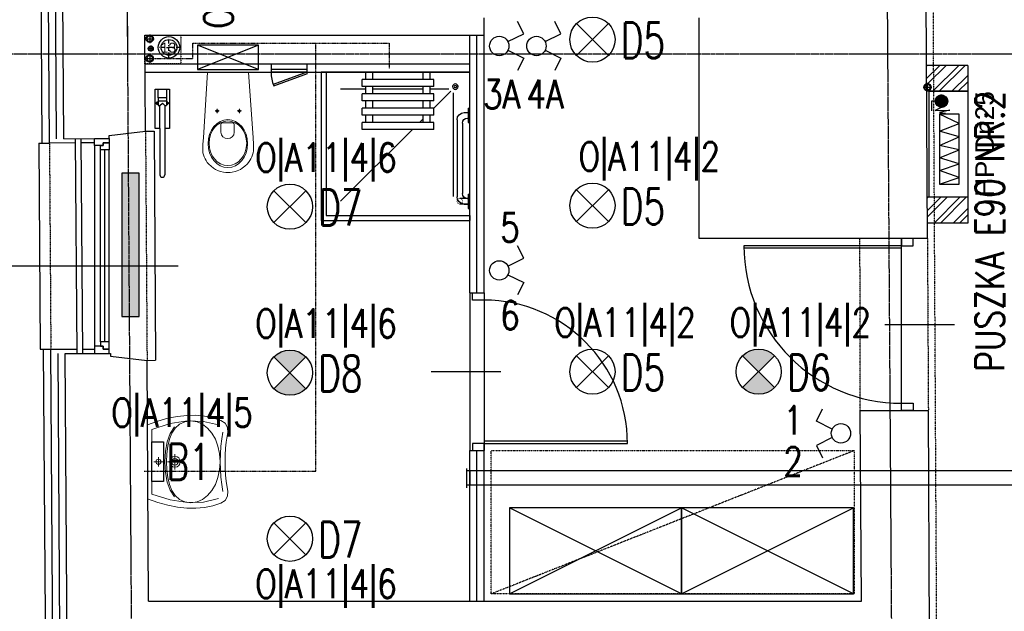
# Model space of a CAD drawing. Header units: inches. Extents: x -281236 to -70395, y 38777 to 102341.
# Tile 163 of 244: x -142825 to -142139, y 60737 to 61150. Entities that reach past the tile are written whole.
import ezdxf
from ezdxf.enums import TextEntityAlignment as Align

# ---------------------------------------------------------------- set-up
doc = ezdxf.new("R2010")
doc.units = ezdxf.units.IN
doc.header["$MEASUREMENT"] = 0
for name, pattern in [('00-inst$0$DASHDOT', [1, 0.5, -0.25, 0, -0.25]), ('CENTER', [2, 1.25, -0.25, 0.25, -0.25]), ('DASHDOT', [1, 0.5, -0.25, 0, -0.25]), ('DASHED', [0.75, 0.5, -0.25]), ('DASHED2', [0.375, 0.25, -0.125]), ('DIVIDE', [31.75, 12.7, -6.35, 0, -6.35, 0, -6.35])]:
    doc.linetypes.add(name, pattern=pattern)
doc.layers.get('0').update_dxf_attribs({"color": 101})
for name, color, linetype in [('Drz---drzwi', 5, 'Continuous'), ('E-90', 6, 'Continuous'), ('E-OPIS-POM', 6, 'Continuous'), ('E35', 6, 'Continuous'), ('Fas-balustrada-widok', 64, 'Continuous'), ('Ins-kan', 54, 'Continuous'), ('Ins-went', 141, 'Continuous'), ('Ins-wod', 152, 'Continuous'), ('Mpoż-rury', 121, 'Continuous'), ('Mppoż-piony-hydranty', 121, 'Continuous'), ('Mw-wc-rury', 160, 'DASHDOT'), ('Okn---okna', 5, 'Continuous'), ('Opis-spadki', 61, 'Continuous'), ('Os-osie glowne', 8, 'CENTER'), ('piony_K_nr', 240, 'Continuous'), ('Sc-cegla pelna', 32, 'Continuous'), ('Sc-cegla pelna-hatch', 8, 'Continuous'), ('Sc-cegla pustak', 42, 'Continuous'), ('Sc-gk', 120, 'Continuous'), ('Sc-gk-hatch', 8, 'Continuous'), ('Sc-izolacja term-obrys', 132, 'Continuous'), ('Sc-izolacja term-styropian', 151, 'STYROPIAN-KA'), ('Sc-nad', 5, 'DASHED2'), ('Sc-nadproza kon', 5, 'DASHED2'), ('stelaż_wc', 64, 'Continuous'), ('Suf-widok', 8, 'Continuous'), ('W-idok', 9, 'Continuous'), ('W-otwor-strop', 126, 'Continuous'), ('Wyp-grzejniki', 56, 'Continuous'), ('Wyp-meble', 155, 'Continuous'), ('Wyp-sanitar', 131, 'Continuous')]:
    doc.layers.add(name, color=color, linetype=linetype)
doc.styles.add('KA wymiar', font='romans.shx', dxfattribs={"width": 0.6})
doc.styles.add('ROMANS', font='romans', dxfattribs={"width": 0.85})
doc.styles.add('TYTUL2', font='ARIAL.TTF')
doc.linetypes.add('BATTING', pattern='A,0.0001,-0.1,[134,ltypeshp.shx,S=0.1,R=0,X=-0.1,Y=0],-0.2,[134,ltypeshp.shx,S=0.1,R=180,X=0.1,Y=0],-0.1', length=0.4001)
doc.linetypes.add('STYROPIAN-KA', pattern='A,0.0001,-0.1,[135,ltypeshp.shx,S=0.1,R=0,X=-0.1,Y=0],0,[135,ltypeshp.shx,S=0.1,R=180,X=0.1,Y=0],-0.1', length=0.2001)

# ---------------------------------------------------------------- blocks, each defined once
blk = doc.blocks.new('pow')
for p, q in [((0, 0.523), (0, -0.523)), ((-1.075, 0), (1.78, 0))]:
    blk.add_line(p, q)
at = {"style": 'KA wymiar', "width": 0.6}
for s, height, p in [('2', 0.18, (-0.139, -0.27)), ('m', 0.21, (-0.333, -0.401))]:
    blk.add_text(s, height=height, dxfattribs=at).set_placement(p)
for tag, p in [('01', (-0.131, 0.084)), ('000.00', (-0.364, -0.401))]:
    blk.add_attdef(tag, text='', height=0.3, dxfattribs=at).set_placement(p, align=Align.RIGHT)
for tag, p in [('POMIESZCZENIE', (0.071, 0.084)), ('POSADZKA', (0.071, -0.401))]:
    blk.add_attdef(tag, p, '', height=0.3, dxfattribs=at)
blk = doc.blocks.new('_0630_BRODZIK_NIEPELNOSPRAWNI')
for p, q in [((27.51, -5), (27.51, 0)), ((32.51, -5), (32.51, 0)), ((25.01, -10), (25.01, -5)), ((25.01, -5), (75.01, -5)), ((67.51, -5), (67.51, 0)), ((72.51, -5), (72.51, 0)), ((75.01, -10), (75.01, -5)), ((25.01, -25.01), (13.26, -13.26)), ((27.51, -11.56), (14.61, -11.56)), ((25.01, -10), (75.01, -10)), ((27.51, -15), (27.51, -10)), ((32.51, -15), (32.51, -10)), ((67.51, -11.56), (32.51, -11.56)), ((67.51, -15), (67.51, -10)), ((72.51, -15), (72.51, -10)), ((90.03, -11.56), (72.51, -11.56)), ((11.25, -86.65), (11.25, -14.3)), ((25.01, -20), (25.01, -15)), ((25.01, -15), (75.01, -15)), ((25.01, -20), (75.01, -20)), ((27.51, -25), (27.51, -20)), ((32.51, -25), (32.51, -20)), ((67.51, -25), (67.51, -20)), ((72.51, -25), (72.51, -20)), ((75.01, -20), (75.01, -15)), ((1.05, -25), (0.05, -25)), ((1.05, -25), (1.05, -35)), ((25.01, -30), (25.01, -25)), ((25.01, -25), (75.01, -25)), ((75.01, -30), (75.01, -25)), ((3.85, -28.1), (1.05, -28.1)), ((1.55, -31.9), (1.05, -31.9)), ((8.85, -33.1), (8.85, -86.9)), ((25.01, -30), (75.01, -30)), ((27.51, -35), (27.51, -30)), ((32.51, -35), (32.51, -30)), ((32.51, -35), (32.51, -30)), ((32.51, -32.51), (32.51, -32.5)), ((35, -35), (32.51, -32.51)), ((67.51, -35), (67.51, -30)), ((72.51, -35), (72.51, -30)), ((1.05, -35), (0.05, -35)), ((5.05, -35.4), (5.05, -84.6)), ((25.01, -40), (25.01, -35)), ((25.01, -35), (75.01, -35)), ((25.01, -40), (75.01, -40)), ((90.03, -90.03), (40, -40)), ((75.01, -40), (75.01, -35)), ((1.05, -85), (0.05, -85)), ((1.05, -85), (1.05, -95)), ((1.05, -88.1), (6.95, -88.08)), ((1.55, -88.1), (1.05, -88.1)), ((1.05, -91.9), (6.95, -91.93)), ((3.85, -91.9), (1.05, -91.9))]:
    blk.add_line(p, q)
blk.add_lwpolyline([(0, 0), (100, 0), (100, -100), (0, -100)], close=True)
at = {"linetype": 'DASHED', "ltscale": 0.5}
blk.add_lwpolyline([(103.5, 0), (103.5, -103.5), (0, -103.5)], dxfattribs=at)
for points in [[(100, 0), (103.5, 0)], [(1.05, -95), (0.05, -95)], [(0, -100), (0, -103.5)]]:
    blk.add_lwpolyline(points)
at = {"const_width": 0.35}
blk.add_lwpolyline([(6.95, -88.08, 1), (6.95, -91.93, 1)], format="xyb", close=True, dxfattribs=at)
for radius in [1.9, 0.901]:
    blk.add_circle((10, -10), radius)
for centre, radius, start, end in [((1.55, -35.4), 3.5, 0, 90), ((3.85, -33.1), 5, 0, 90), ((1.55, -84.6), 3.5, 270, 0), ((3.85, -86.9), 5, 270, 0)]:
    blk.add_arc(centre, radius, start, end)
blk = doc.blocks.new('_0630_UMYWALKA_NIEPEŁNOSPRAWNY')
at = {"lineweight": 0}
for points in [[(0, -54.01), (4.6, -54.04), (9.42, -54.29), (13.64, -54.72), (16.46, -55.28), (20.4, -56.01), (23.99, -55.58), (26.93, -53.97), (28.88, -51.12), (30.72, -45.51), (31.92, -39.69), (32.47, -33.64), (32.39, -27.38), (31.68, -20.89), (30.35, -14.17), (28.39, -7.2), (25.81, 0), (0, 0), (-25.81, 0), (-28.39, -7.2), (-30.35, -14.17), (-31.68, -20.89), (-32.39, -27.38), (-32.47, -33.64), (-31.92, -39.69), (-30.72, -45.51), (-28.88, -51.12), (-26.93, -53.97), (-23.99, -55.58), (-20.4, -56.01), (-16.46, -55.28), (-13.64, -54.72), (-9.42, -54.29), (-4.6, -54.04), (0, -54.01)], [(0, -5.72), (0.68, -5.86), (1.24, -6.24), (1.61, -6.8), (1.75, -7.48), (1.61, -8.16), (1.24, -8.71), (0.68, -9.09), (0, -9.23), (-0.68, -9.09), (-1.24, -8.71), (-1.61, -8.16), (-1.75, -7.48), (-1.61, -6.8), (-1.24, -6.24), (-0.68, -5.86), (0, -5.72)], [(0, -15.26), (1.46, -15.56), (2.65, -16.36), (3.46, -17.56), (3.75, -19.01), (3.46, -20.47), (2.65, -21.66), (1.46, -22.47), (0, -22.76), (-1.46, -22.47), (-2.65, -21.66), (-3.46, -20.47), (-3.75, -19.01), (-3.46, -17.56), (-2.65, -16.36), (-1.46, -15.56), (0, -15.26)], [(0, -16.71), (0.89, -16.89), (1.63, -17.39), (2.12, -18.12), (2.3, -19.01), (2.12, -19.91), (1.63, -20.64), (0.89, -21.13), (0, -21.31), (-0.89, -21.13), (-1.63, -20.64), (-2.12, -19.91), (-2.3, -19.01), (-2.12, -18.12), (-1.63, -17.39), (-0.89, -16.89), (0, -16.71)]]:
    blk.add_lwpolyline(points, close=True, dxfattribs=at)
for points in [[(25.67, -49.28), (28.14, -38.98), (28.45, -27.74), (26.59, -15.65), (22.51, -2.8), (0, -2.8), (-22.51, -2.8), (-26.59, -15.65), (-28.45, -27.74), (-28.14, -38.98), (-25.67, -49.28)], [(0, -10.73), (0, -4.22)], [(-28.45, -30.14), (-27.86, -25.83), (-26.17, -22.22), (-23.51, -19.26), (-20, -16.92), (-15.76, -15.17), (-10.92, -13.96), (-5.6, -13.26), (0.07, -13.04), (5.74, -13.26), (11.05, -13.96), (15.89, -15.17), (20.13, -16.92), (23.64, -19.26), (26.3, -22.22), (27.99, -25.83), (28.58, -30.14)], [(-24.26, -18.74), (-19.75, -15.71), (-14.01, -13.63), (-7.31, -12.42), (0.07, -12.04), (7.44, -12.42), (14.14, -13.63), (19.88, -15.71), (24.39, -18.74)], [(-3.25, -7.48), (3.25, -7.48)], [(5.34, -19.01), (-5.34, -19.01)], [(0, -24.26), (0, -13.76)], [(-28.45, -30.14), (-27.86, -34.42), (-26.18, -38.33), (-23.53, -41.81), (-20.04, -44.79), (-15.81, -47.22), (-10.99, -49.04), (-5.68, -50.17), (-0.02, -50.56), (5.66, -50.17), (10.98, -49.04), (15.83, -47.22), (20.09, -44.79), (23.61, -41.81), (26.29, -38.33), (27.99, -34.42), (28.58, -30.14)], [(20.64, -52.51), (15.94, -51.63), (10.86, -51.08), (5.51, -50.74), (0.02, -50.52), (-5.48, -50.74), (-10.83, -51.08), (-15.91, -51.63), (-20.61, -52.51)]]:
    blk.add_lwpolyline(points, dxfattribs=at)
at = {"lineweight": 0, "const_width": 0.282}
for points in [[(-0.13, -20.35), (-0.13, -20.35)], [(-0.07, -21.39), (-0.07, -21.39)]]:
    blk.add_lwpolyline(points, dxfattribs=at)
blk = doc.blocks.new('_0630_DRZWI_100')
at = {"ltscale": 25}
for p, q in [((-4, -5), (-4, 0)), ((-4, 0), (-4, -5)), ((4, 0), (-4, 0)), ((4, -5), (4, 0)), ((4, -5), (4, 0)), ((-4, -105), (-4, -5)), ((-4, -5), (4, -5)), ((-15.7, -55), (32.9, -55)), ((-4, -105), (4, -105)), ((-4, -110), (-4, -105)), ((4, -105), (4, -110)), ((4, -105), (4, -110)), ((4, -110), (-4, -110))]:
    blk.add_line(p, q, dxfattribs=at)
at = {"ltscale": 7}
for p, q in [((-4, -5), (-104, -5)), ((-4, -6.8), (-103.98, -6.8))]:
    blk.add_line(p, q, dxfattribs=at)
blk.add_arc((-4, -5), 100, 180, 270)
blk = doc.blocks.new('_GJKHGJ')
at = {"ltscale": 25}
for p, q in [((-8, -5), (-8, 0)), ((-8, 0), (-8, -5)), ((0, 0), (-8, 0)), ((0, -5), (0, 0)), ((0, -5), (0, 0)), ((-8, -115), (-8, -5)), ((-8, -5), (0, -5)), ((-19.7, -60), (28.9, -60)), ((-8, -115), (0, -115)), ((-8, -120), (-8, -115)), ((0, -115), (0, -120)), ((0, -115), (0, -120)), ((0, -120), (-8, -120))]:
    blk.add_line(p, q, dxfattribs=at)
at = {"ltscale": 7}
for p, q in [((-8, -5), (-118, -5)), ((-8, -6.8), (-117.99, -6.8))]:
    blk.add_line(p, q, dxfattribs=at)
blk.add_arc((-8, -5), 110, 180, 270)
blk = doc.blocks.new('pion')
at = {"layer": 'Mpoż-rury', "color": 8}
for p, q in [((61201.15, 11076.35), (61207.15, 11076.35)), ((61204.15, 11079.35), (61204.15, 11073.35))]:
    blk.add_line(p, q, dxfattribs=at)
blk.add_circle((61204.13, 11076.35), 2.55, dxfattribs=at)
at = {"layer": 'Mpoż-rury'}
blk.add_circle((61204.15, 11076.35), 2, dxfattribs=at)
blk = doc.blocks.new('ramiak_okna')
at = {"layer": 'Okn---okna'}
for p, q in [((145, 10), (5, 10)), ((8, 6), (142, 6)), ((8, 3), (142, 3)), ((8, 0), (142, 0))]:
    blk.add_line(p, q, dxfattribs=at)
for points in [[(5, 10), (0, 10), (0, 0), (3, 0), (3, 4), (5, 4)], [(145, 10), (150, 10), (150, 0), (147, 0), (147, 4), (145, 4)], [(8, 6), (5, 6), (5, 4), (3, 4), (3, 0), (5, 0), (8, 0)], [(142, 6), (145, 6), (145, 4), (147, 4), (147, 0), (145, 0), (142, 0)]]:
    blk.add_lwpolyline(points, close=True, dxfattribs=at)
blk = doc.blocks.new('_gslkflhklgj')
at = {"linetype": '00-inst$0$DASHDOT', "ltscale": 5}
for p, q in [((0, -7.5), (0, 7.5)), ((7.5, 0), (-7.5, 0))]:
    blk.add_line(p, q, dxfattribs=at)
for radius in [7.5, 5.5]:
    blk.add_circle((0, 0), radius)
blk = doc.blocks.new('HP25')
at = {"layer": 'Mppoż-piony-hydranty'}
for p, q in [((-1492.3, 1506.02), (-1492.3, 1533.02)), ((-1492.3, 1533.02), (-1418.3, 1533.02)), ((-1418.3, 1533.02), (-1418.3, 1506.02)), ((-1469.71, 1527.1), (-1476.32, 1513.24)), ((-1427.42, 1527.1), (-1476.32, 1527.1)), ((-1476.32, 1527.1), (-1476.32, 1513.24)), ((-1464.43, 1513.24), (-1469.71, 1527.1)), ((-1460.46, 1527.1), (-1464.43, 1513.24)), ((-1454.51, 1513.24), (-1460.46, 1527.1)), ((-1451.54, 1527.1), (-1454.51, 1513.24)), ((-1445.92, 1513.24), (-1451.54, 1527.1)), ((-1441.63, 1527.1), (-1445.92, 1513.24)), ((-1437, 1513.24), (-1441.63, 1527.1)), ((-1432.04, 1527.1), (-1437, 1513.24)), ((-1427.42, 1513.24), (-1432.04, 1527.1)), ((-1427.42, 1513.24), (-1427.42, 1527.1)), ((-1488.85, 1517.41), (-1482.72, 1511.28)), ((-1488.72, 1517.56), (-1482.57, 1511.41)), ((-1488.59, 1517.71), (-1482.42, 1511.54)), ((-1488.45, 1517.85), (-1482.28, 1511.68)), ((-1488.3, 1517.99), (-1482.14, 1511.83)), ((-1488.14, 1518.12), (-1482.01, 1511.99)), ((-1487.98, 1518.24), (-1481.89, 1512.15)), ((-1487.82, 1518.35), (-1481.78, 1512.31)), ((-1487.64, 1518.46), (-1481.67, 1512.49)), ((-1487.46, 1518.56), (-1481.57, 1512.67)), ((-1487.27, 1518.66), (-1481.47, 1512.86)), ((-1487.08, 1518.74), (-1481.39, 1513.05)), ((-1486.87, 1518.82), (-1481.31, 1513.26)), ((-1486.66, 1518.89), (-1481.24, 1513.47)), ((-1486.43, 1518.95), (-1481.18, 1513.7)), ((-1486.2, 1519), (-1481.13, 1513.93)), ((-1485.95, 1519.04), (-1481.09, 1514.18)), ((-1485.69, 1519.06), (-1481.07, 1514.43)), ((-1485.42, 1519.07), (-1481.06, 1514.71)), ((-1485.13, 1519.06), (-1481.07, 1515)), ((-1484.81, 1519.03), (-1481.1, 1515.32)), ((-1484.47, 1518.96), (-1481.17, 1515.66)), ((-1484.08, 1518.86), (-1481.27, 1516.05)), ((-1483.61, 1518.68), (-1481.45, 1516.52)), ((-1482.97, 1518.31), (-1481.82, 1517.16)), ((-1479.08, 1520.38), (-1477.49, 1513.39)), ((-1478.95, 1510.35), (-1479.08, 1520.38)), ((-1477.49, 1513.39), (-1476.96, 1517.48)), ((-1489.78, 1514.94), (-1485.19, 1510.35)), ((-1489.78, 1514.66), (-1485.46, 1510.35)), ((-1489.77, 1514.37), (-1485.76, 1510.36)), ((-1489.76, 1515.2), (-1484.93, 1510.37)), ((-1489.73, 1514.05), (-1486.08, 1510.39)), ((-1489.72, 1515.45), (-1484.68, 1510.41)), ((-1489.67, 1515.68), (-1484.44, 1510.46)), ((-1489.67, 1513.7), (-1486.43, 1510.46)), ((-1489.62, 1515.91), (-1484.22, 1510.51)), ((-1489.55, 1516.12), (-1484, 1510.58)), ((-1489.55, 1513.3), (-1486.83, 1510.58)), ((-1489.47, 1516.33), (-1483.8, 1510.66)), ((-1489.39, 1516.53), (-1483.6, 1510.74)), ((-1489.36, 1512.82), (-1487.31, 1510.77)), ((-1489.29, 1516.72), (-1483.41, 1510.84)), ((-1489.19, 1516.9), (-1483.23, 1510.94)), ((-1489.08, 1517.08), (-1483.05, 1511.04)), ((-1488.97, 1517.24), (-1482.88, 1511.16)), ((-1488.93, 1512.11), (-1488.02, 1511.2)), ((-1485.29, 1510.48), (-1485.29, 1507.71)), ((-1480.93, 1514.44), (-1478.95, 1510.35)), ((-1476.32, 1513.24), (-1427.42, 1513.24)), ((-1418.3, 1506.02), (-1492.3, 1506.02)), ((-1485.29, 1507.71), (-1478.55, 1507.71))]:
    blk.add_line(p, q, dxfattribs=at)
blk.add_circle((-1485.42, 1514.71), 4.36, dxfattribs=at)
blk = doc.blocks.new('_0630_WC_NIEPEŁNOSPRAWNY')
at = {"lineweight": 0}
for p, q in [((-14.26, 0), (-17.49, -45.7)), ((-14.26, 0), (14.26, 0)), ((14.26, 0), (17.15, -45.7)), ((-8.01, -26.98), (-9.42, -26.98)), ((-8.01, -26.98), (-8.01, -25.54)), ((-8.01, -26.98), (-6.53, -26.98)), ((-8.01, -26.98), (-8.01, -28.41)), ((7.49, -26.98), (6.08, -26.98)), ((7.49, -26.98), (7.49, -25.54)), ((7.49, -26.98), (8.97, -26.98)), ((7.49, -26.98), (7.49, -28.41)), ((-4.44, -36.51), (-4.44, -41.77)), ((-3.5, -35.21), (4, -35.21)), ((4.94, -36.51), (4.94, -41.77)), ((-17.49, -45.7), (-17.82, -50.14)), ((17.15, -45.7), (17.52, -50.14)), ((-17.82, -50.14), (-17.77, -54.69)), ((-17.77, -54.69), (-17.51, -56.08)), ((17.52, -50.14), (17.47, -54.69)), ((17.47, -54.69), (17.51, -56.08)), ((-17.51, -56.08), (-17.12, -57.53)), ((-17.12, -57.53), (-16.6, -58.93)), ((-16.6, -58.93), (-15.97, -60.29)), ((-15.97, -60.29), (-15.22, -61.59)), ((-15.22, -61.59), (-14.37, -62.83)), ((15.22, -61.59), (14.37, -62.83)), ((15.97, -60.29), (15.22, -61.59)), ((16.6, -58.93), (15.97, -60.29)), ((17.12, -57.53), (16.6, -58.93)), ((17.51, -56.08), (17.12, -57.53)), ((-14.37, -62.83), (-13.41, -63.99)), ((-13.41, -63.99), (-11.77, -65.6)), ((-11.77, -65.6), (-10, -66.94)), ((-10, -66.94), (-8.71, -67.72)), ((-8.71, -67.72), (-6.54, -68.77)), ((8.71, -67.72), (6.54, -68.77)), ((10, -66.94), (8.71, -67.72)), ((11.77, -65.6), (10, -66.94)), ((13.41, -63.99), (11.77, -65.6)), ((14.37, -62.83), (13.41, -63.99)), ((-6.54, -68.77), (-5.07, -69.25)), ((-5.07, -69.25), (-3.02, -69.72)), ((-3.02, -69.72), (-1.52, -69.92)), ((-1.52, -69.92), (0, -70)), ((1.52, -69.92), (0, -70)), ((3.02, -69.72), (1.52, -69.92)), ((5.07, -69.25), (3.02, -69.72)), ((6.54, -68.77), (5.07, -69.25))]:
    blk.add_line(p, q, dxfattribs=at)
for centre, radius, start, end in [((-3.24, -36.39), 1.2, 102.23395, 185.88986), ((3.75, -36.39), 1.2, 354.11014, 77.76605), ((0.25, -41.54), 4.7, 182.80221, 357.19779)]:
    blk.add_arc(centre, radius, start, end, dxfattribs=at)
for centre in [(-8.01, -26.98), (7.49, -26.98)]:
    blk.add_ellipse(centre, major_axis=(0.599, 0.599), ratio=1, start_param=5.497787, end_param=11.780972, dxfattribs=at)
for centre, major_axis, ratio in [((0.05, -49.75), (0, -16.75), 0.823529), ((0.05, -49.5), (0, -15.54), 0.845174)]:
    blk.add_ellipse(centre, major_axis=major_axis, ratio=ratio, dxfattribs=at)
blk = doc.blocks.new('rewizja')
at = {"layer": 'Wyp-meble'}
for p, q in [((-25, 6), (-25, 0)), ((-25, 6), (0, 6)), ((-25, 4), (-25, 2)), ((0, 2), (-25, 2)), ((0, 6), (0, 0)), ((0, 0), (-25, 0))]:
    blk.add_line(p, q, dxfattribs=at)
blk.add_lwpolyline([(-23.15, -9.49), (0.34, -0.94), (0, 0), (-23.49, -8.55)], close=True, dxfattribs=at)
blk.add_arc((0, 0), 25, 180, 202.29244, dxfattribs=at)
blk = doc.blocks.new('pion_woda')
at = {"layer": 'Ins-wod'}
for p, q in [((3, 0), (-3, 0)), ((0, 3), (0, -3))]:
    blk.add_line(p, q, dxfattribs=at)
for centre, radius in [((0, 0.02), 2.55), ((0, 0), 2)]:
    blk.add_circle(centre, radius, dxfattribs=at)
blk = doc.blocks.new('pion_mały')
at = {"layer": 'Ins-wod'}
for p, q in [((0, 2.08), (0, -2.12)), ((2.1, -0.02), (-2.1, -0.02))]:
    blk.add_line(p, q, dxfattribs=at)
for centre, radius in [((0, 0), 1.79), ((0, -0.02), 1.4)]:
    blk.add_circle(centre, radius, dxfattribs=at)
blk = doc.blocks.new('piony_W')
for name, p in [('pion_woda', (-6.91, 0.76)), ('pion_mały', (0, 0.02)), ('pion_woda', (6.91, 0.76))]:
    blk.add_blockref(name, p)
blk = doc.blocks.new('barierka_stojąca')
at = {"layer": 'Wyp-sanitar'}
for p, q in [((0, -27.41), (0, 0)), ((0, 0), (9.97, 0)), ((1.99, -5.98), (1.99, 0)), ((1.99, 0), (7.98, 0)), ((7.98, 0), (7.98, -5.98)), ((9.97, 0), (9.97, -27.41)), ((7.98, -5.98), (1.99, -5.98)), ((1.99, -6), (1.99, -11.47)), ((7.98, -6), (7.98, -11.46)), ((0.66, -9.69), (0.65, -9.74)), ((0.65, -9.74), (0.65, -9.8)), ((0.65, -9.8), (0.65, -9.85)), ((0.65, -9.85), (0.66, -9.91)), ((0.68, -9.64), (0.66, -9.69)), ((0.66, -9.91), (0.68, -9.96)), ((0.69, -9.59), (0.68, -9.64)), ((0.68, -9.96), (0.69, -10.01)), ((0.72, -9.54), (0.69, -9.59)), ((0.69, -10.01), (0.72, -10.06)), ((0.74, -9.5), (0.72, -9.54)), ((0.72, -10.06), (0.74, -10.1)), ((0.78, -9.45), (0.74, -9.5)), ((0.74, -10.1), (0.78, -10.14)), ((0.81, -9.42), (0.78, -9.45)), ((0.78, -10.14), (0.81, -10.18)), ((0.85, -9.38), (0.81, -9.42)), ((0.81, -10.18), (0.85, -10.22)), ((0.89, -9.35), (0.85, -9.38)), ((0.85, -10.22), (0.89, -10.25)), ((0.94, -9.32), (0.89, -9.35)), ((0.89, -10.25), (0.94, -10.28)), ((0.98, -9.3), (0.94, -9.32)), ((0.94, -10.28), (0.98, -10.3)), ((1.03, -9.28), (0.98, -9.3)), ((0.98, -10.3), (1.03, -10.32)), ((1.08, -9.27), (1.03, -9.28)), ((1.03, -10.32), (1.08, -10.33)), ((1.14, -9.26), (1.08, -9.27)), ((1.08, -10.33), (1.14, -10.34)), ((1.19, -9.26), (1.14, -9.26)), ((1.19, -9.26), (1.19, -9.26)), ((1.22, -9.05), (1.22, -10.55)), ((1.71, -9.05), (1.22, -9.05)), ((1.22, -9.41), (1.71, -9.41)), ((1.22, -10.19), (1.71, -10.19)), ((1.22, -10.55), (1.71, -10.55)), ((1.71, -10.55), (1.71, -9.05)), ((1.99, -11.47), (3.34, -11.47)), ((2.03, -8.16), (7.98, -8.16)), ((3.34, -11.47), (5.04, -9.84)), ((3.34, -27.41), (3.34, -11.47)), ((5.04, -9.84), (6.63, -11.46)), ((6.63, -11.46), (6.63, -27.41)), ((6.63, -11.46), (7.98, -11.46)), ((8.26, -9.05), (8.26, -10.55)), ((8.76, -9.05), (8.26, -9.05)), ((8.76, -9.41), (8.26, -9.41)), ((8.76, -10.19), (8.26, -10.19)), ((8.26, -10.55), (8.76, -10.55)), ((8.76, -10.55), (8.76, -9.05)), ((8.78, -9.26), (8.78, -9.26)), ((8.78, -9.26), (8.84, -9.26)), ((8.84, -9.26), (8.89, -9.27)), ((8.89, -10.33), (8.84, -10.34)), ((8.89, -9.27), (8.94, -9.28)), ((8.94, -10.32), (8.89, -10.33)), ((8.94, -9.28), (8.99, -9.3)), ((8.99, -10.3), (8.94, -10.32)), ((8.99, -9.3), (9.04, -9.32)), ((9.04, -10.28), (8.99, -10.3)), ((9.04, -9.32), (9.09, -9.35)), ((9.09, -10.25), (9.04, -10.28)), ((9.09, -9.35), (9.13, -9.38)), ((9.13, -10.22), (9.09, -10.25)), ((9.13, -9.38), (9.17, -9.42)), ((9.17, -10.18), (9.13, -10.22)), ((9.17, -9.42), (9.2, -9.45)), ((9.2, -10.14), (9.17, -10.18)), ((9.2, -9.45), (9.23, -9.5)), ((9.23, -10.1), (9.2, -10.14)), ((9.23, -9.5), (9.26, -9.54)), ((9.26, -10.06), (9.23, -10.1)), ((9.26, -9.54), (9.28, -9.59)), ((9.28, -10.01), (9.26, -10.06)), ((9.28, -9.59), (9.3, -9.64)), ((9.3, -9.96), (9.28, -10.01)), ((9.3, -9.64), (9.31, -9.69)), ((9.31, -9.91), (9.3, -9.96)), ((9.31, -9.69), (9.32, -9.74)), ((9.32, -9.85), (9.31, -9.91)), ((9.32, -9.74), (9.32, -9.8)), ((9.32, -9.8), (9.32, -9.85)), ((3.34, -27.41), (0, -27.41)), ((3.34, -27.41), (3.34, -59.87)), ((9.97, -27.41), (6.64, -27.41)), ((6.64, -27.41), (6.64, -59.87))]:
    blk.add_line(p, q, dxfattribs=at)
blk.add_arc((4.99, -59.87), 1.65, 180, 0, dxfattribs=at)
blk = doc.blocks.new('grzejnik_100')
at = {"layer": 'Wyp-grzejniki'}
h = blk.add_hatch(dxfattribs=at)
h.set_pattern_fill('DOTS', color=256, scale=0.5, style=0)
h.set_pattern_definition([(0, (-77492.90915, 37823.9399), (0.396875, 0.79375), [0, -0.79375])])
h.paths.add_polyline_path([(0, -100), (12, -100), (12, 0), (0, 0)])
blk.add_lwpolyline([(12, 0), (0, 0), (0, -100), (12, -100)], close=True, dxfattribs=at)

msp = doc.modelspace()

# ---------------------------------------------------------------- hatches: boundary and pattern name
at = {"layer": 'E35'}
h = msp.add_hatch(color=256, dxfattribs=at)
edge = h.paths.add_edge_path()
edge.add_line((-142636.79, 60903.93), (-142625.66, 60915.07))
edge.add_ellipse((-142636.79, 60903.93), major_axis=(-11.14, -11.14), ratio=1, start_angle=180, end_angle=270)
edge.add_line((-142647.93, 60915.07), (-142636.79, 60903.93))
edge = h.paths.add_edge_path()
edge.add_line((-142625.66, 60892.79), (-142636.79, 60903.93))
edge.add_line((-142636.79, 60903.93), (-142647.93, 60892.79))
edge.add_ellipse((-142636.79, 60903.93), major_axis=(-11.14, -11.14), ratio=1, start_angle=360, end_angle=450)
h = msp.add_hatch(color=256, dxfattribs=at)
edge = h.paths.add_edge_path()
edge.add_line((-142309.96, 60904.66), (-142298.83, 60915.8))
edge.add_ellipse((-142309.96, 60904.66), major_axis=(-11.14, -11.14), ratio=1, start_angle=180, end_angle=270)
edge.add_line((-142321.1, 60915.8), (-142309.96, 60904.66))
edge = h.paths.add_edge_path()
edge.add_line((-142298.83, 60893.52), (-142309.96, 60904.66))
edge.add_line((-142309.96, 60904.66), (-142321.1, 60893.52))
edge.add_ellipse((-142309.96, 60904.66), major_axis=(-11.14, -11.14), ratio=1, start_angle=360, end_angle=450)
at = {"layer": 'Sc-cegla pelna-hatch'}
h = msp.add_hatch(dxfattribs=at)
h.set_pattern_fill('ANSI32', color=256, scale=25, style=0)
h.paths.add_polyline_path([(-142166.36, 61118.32), (-142192.93, 61118.32), (-142192.86, 61105.66, -0.483856), (-142189.72, 61103.17, -0.414214), (-142192.27, 61100.62), (-142192.27, 61100.32), (-142191.1, 61100.32), (-142191.1, 61100.32), (-142166.36, 61100.32)])
h.paths.add_polyline_path([(-142164.1, 61118.32), (-142166.36, 61118.32), (-142166.36, 61100.32), (-142164.1, 61100.32)])
h = msp.add_hatch(dxfattribs=at)
h.set_pattern_fill('ANSI32', color=256, scale=25, style=0)
h.paths.add_polyline_path([(-142166.36, 61026.32), (-142191.1, 61026.32), (-142192.43, 61026.32), (-142192.33, 61008.32), (-142166.36, 61008.32)])
h.paths.add_polyline_path([(-142164.1, 61026.32), (-142166.36, 61026.32), (-142166.36, 61008.32), (-142164.1, 61008.32)])

# ---------------------------------------------------------------- linework, layer by layer
at = {"layer": 'E35'}
for p, q in [((-142749.84, 61126.54), (-142753.51, 61676.54)), ((-142473.72, 61140.45), (-142478, 61148.99)), ((-142447.8, 61140.45), (-142452.07, 61148.99)), ((-142436.96, 61147.51), (-142414.69, 61125.24)), ((-142436.96, 61125.24), (-142414.69, 61147.51)), ((-142484.76, 61134.93), (-142473.72, 61140.45)), ((-142458.83, 61134.93), (-142447.8, 61140.45)), ((-142484.76, 61128.88), (-142473.72, 61123.36)), ((-142458.83, 61128.88), (-142447.8, 61123.36)), ((-142473.72, 61123.36), (-142478, 61114.82)), ((-142447.8, 61123.36), (-142452.07, 61114.82)), ((-142647.93, 61030.92), (-142625.66, 61008.65)), ((-142647.93, 61008.65), (-142625.66, 61030.92)), ((-142436.96, 61031.65), (-142414.69, 61009.38)), ((-142436.96, 61009.38), (-142414.69, 61031.65)), ((-142473.72, 60983.87), (-142478, 60992.4)), ((-142484.76, 60978.34), (-142473.72, 60983.87)), ((-142825.2, 60978.56), (-142714.59, 60978.56)), ((-142484.76, 60972.3), (-142473.72, 60966.77)), ((-142473.72, 60966.77), (-142478, 60958.23)), ((-142647.93, 60915.07), (-142625.66, 60892.79)), ((-142647.93, 60892.79), (-142625.66, 60915.07)), ((-142436.96, 60915.8), (-142414.69, 60893.52)), ((-142436.96, 60893.52), (-142414.69, 60915.8)), ((-142321.1, 60915.8), (-142298.83, 60893.52)), ((-142321.1, 60893.52), (-142298.83, 60915.8)), ((-142269.64, 60870.19), (-142265.37, 60878.72)), ((-142258.61, 60864.66), (-142269.64, 60870.19)), ((-142258.61, 60858.62), (-142269.64, 60853.09)), ((-142269.64, 60853.09), (-142265.37, 60844.56)), ((-142647.93, 60799.21), (-142625.66, 60776.93)), ((-142647.93, 60776.93), (-142625.66, 60799.21))]:
    msp.add_line(p, q, dxfattribs=at)
msp.add_lwpolyline([(-142733.17, 60855.65), (-142724.9, 60855.65), (-142724.9, 60827.95), (-142733.17, 60827.95)], close=True, dxfattribs=at)
for centre, radius in [((-142425.82, 61136.38), 15.75), ((-142490.8, 61131.9), 6.75), ((-142464.87, 61131.9), 6.75), ((-142636.79, 61019.79), 15.75), ((-142425.82, 61020.52), 15.75), ((-142490.8, 60975.32), 6.75), ((-142636.79, 60903.93), 15.75), ((-142425.82, 60904.66), 15.75), ((-142309.96, 60904.66), 15.75), ((-142252.57, 60861.64), 6.75), ((-142636.79, 60788.07), 15.75)]:
    msp.add_circle(centre, radius, dxfattribs=at)
at = {"layer": 'Fas-balustrada-widok'}
for p, q in [((-142786.47, 61067.22), (-142785.47, 60917.38)), ((-142782.47, 61067.25), (-142781.47, 60917.38))]:
    msp.add_line(p, q, dxfattribs=at)
at = {"layer": 'Ins-went'}
for p, q in [((-142513.42, 60823.69), (-142513.42, 60837.19)), ((-142511.42, 60835.44), (-142513.42, 60835.44)), ((-142511.42, 60825.44), (-142511.42, 60835.44)), ((-142109.82, 60835.44), (-142511.42, 60835.44)), ((-142511.42, 60835.44), (-142511.42, 60825.44)), ((-142511.42, 60825.44), (-142513.42, 60825.44)), ((-142109.82, 60825.44), (-142511.42, 60825.44))]:
    msp.add_line(p, q, dxfattribs=at)
at = {"layer": 'Mw-wc-rury', "ltscale": 0.8}
for p, q in [((-142704.57, 61123.17), (-142704.57, 61133.92)), ((-142704.57, 61133.92), (-142567.67, 61133.92)), ((-142618.72, 60835.13), (-142618.72, 61133.92)), ((-142567.67, 61133.92), (-142567.67, 61116.09)), ((-142732.55, 61123.17), (-142704.57, 61123.17)), ((-142738.31, 60835.13), (-142618.72, 60835.13))]:
    msp.add_line(p, q, dxfattribs=at)
at = {"layer": 'Os-osie glowne'}
for p, q in [((-142728.57, 57943.12), (-142756.37, 62104.61)), ((-142198.56, 57943.12), (-142226.36, 62104.61))]:
    msp.add_line(p, q, dxfattribs=at)
msp.add_lwpolyline([(-143199.4, 61126.54), (-138010.88, 61126.54)], dxfattribs=at)
at = {"layer": 'Sc-cegla pelna'}
for p, q in [((-142192.27, 60997.57), (-142195.87, 61661.55)), ((-142501.41, 61139.55), (-142501.41, 61151.55)), ((-142351.41, 60997.55), (-142351.41, 61151.55)), ((-142737.48, 61072.55), (-142737.92, 61139.55)), ((-142737.92, 61139.55), (-142501.41, 61139.55)), ((-142192.27, 60997.57), (-142351.41, 60997.55)), ((-142735.29, 60744.61), (-142736.41, 60912.55)), ((-142238.27, 60744.61), (-142239.16, 60877.57)), ((-142239.16, 60877.57), (-142191.62, 60877.57)), ((-142190.67, 60702.55), (-142191.62, 60877.57))]:
    msp.add_line(p, q, dxfattribs=at)
for points in [[(-142794.47, 61067.17), (-142796, 61296.37)], [(-142794.47, 61067.17), (-142762.92, 61067.38), (-142762.93, 61069.38), (-142737.48, 61072.55)], [(-142793.47, 60917.38), (-142761.92, 60917.38), (-142761.9, 60915.38), (-142736.39, 60912.55)], [(-142791.64, 60643.67), (-142793.47, 60917.38)], [(-142735.29, 60744.61), (-142478.9, 60744.61)], [(-142478.9, 60744.61), (-142238.27, 60744.61)]]:
    msp.add_lwpolyline(points, dxfattribs=at)
at = {"layer": 'Sc-cegla pustak'}
for p, q in [((-142164.1, 61118.32), (-142192.93, 61118.32)), ((-142164.1, 61118.32), (-142164.1, 61100.32)), ((-142164.1, 61100.32), (-142192.83, 61100.32)), ((-142164.1, 61026.32), (-142192.43, 61026.32)), ((-142164.1, 61026.32), (-142164.1, 61008.32)), ((-142164.1, 61008.32), (-142192.33, 61008.32))]:
    msp.add_line(p, q, dxfattribs=at)
at = {"layer": 'Sc-gk'}
for p, q in [((-142511.41, 60959.61), (-142511.41, 61139.55)), ((-142501.41, 60959.61), (-142501.41, 61139.55)), ((-142737.75, 61119.55), (-142511.41, 61119.55)), ((-142737.75, 61113.55), (-142511.41, 61113.55)), ((-142511.41, 60744.61), (-142511.41, 60849.61)), ((-142501.41, 60744.61), (-142501.41, 60849.61))]:
    msp.add_line(p, q, dxfattribs=at)
for points in [[(-142511.41, 60959.61), (-142501.41, 60959.61)], [(-142511.41, 60849.61), (-142501.41, 60849.61)]]:
    msp.add_lwpolyline(points, dxfattribs=at)
at = {"layer": 'Sc-gk-hatch', "linetype": 'BATTING', "ltscale": 0.22}
for p, q in [((-142506.41, 60959.61), (-142506.41, 61139.55)), ((-142506.41, 60744.61), (-142506.41, 60849.61))]:
    msp.add_line(p, q, dxfattribs=at)
at = {"layer": 'Sc-izolacja term-obrys'}
for points in [[(-142786.45, 61064.22), (-142804.45, 61064.1), (-142806.02, 61299.37), (-142788.02, 61299.37)], [(-142772.93, 61064.31), (-142782.45, 61064.25)], [(-142783.62, 60640.72), (-142801.62, 60640.6), (-142803.49, 60920.38), (-142785.49, 60920.38)], [(-142781.49, 60920.38), (-142772.93, 60920.38)]]:
    msp.add_lwpolyline(points, dxfattribs=at)
at = {"layer": 'Sc-izolacja term-styropian', "linetype": 'BATTING', "ltscale": 0.25}
for points in [[(-142799.47, 61067.13), (-142801, 61296.34)], [(-142796.64, 60643.63), (-142798.47, 60917.34)]]:
    msp.add_lwpolyline(points, dxfattribs=at)
at = {"layer": 'Sc-nad'}
msp.add_line((-142511.41, 60959.61), (-142511.41, 60849.61), dxfattribs=at)
at = {"layer": 'Sc-nadproza kon', "linetype": 'DASHDOT', "ltscale": 0.5}
for p, q in [((-142737.48, 61072.55), (-142736.39, 60912.55)), ((-142804.45, 61064.1), (-142803.49, 60920.38))]:
    msp.add_line(p, q, dxfattribs=at)
for points in [[(-142239.16, 60877.57), (-142239.3, 60997.56)], [(-142192.27, 60997.57), (-142191.62, 60877.57)]]:
    msp.add_lwpolyline(points, dxfattribs=at)
at = {"layer": 'stelaż_wc', "ltscale": 5}
for p, q in [((-142658.75, 61115.55), (-142701.25, 61132.55)), ((-142658.75, 61132.55), (-142701.25, 61115.55))]:
    msp.add_line(p, q, dxfattribs=at)
msp.add_lwpolyline([(-142701.25, 61115.55), (-142658.75, 61115.55), (-142658.75, 61132.55), (-142701.25, 61132.55)], close=True, dxfattribs=at)
at = {"layer": 'Suf-widok', "linetype": 'DIVIDE', "ltscale": 0.02}
for p, q in [((-142174.44, 58632.13), (-142188.15, 61158.54)), ((-142243.27, 60849.61), (-142496.41, 60749.61))]:
    msp.add_line(p, q, dxfattribs=at)
msp.add_lwpolyline([(-142496.41, 60849.61), (-142243.27, 60849.61), (-142243.27, 60749.61), (-142496.41, 60749.61)], close=True, dxfattribs=at)
at = {"layer": 'W-idok'}
msp.add_line((-142731.48, 61072.59), (-142730.41, 60912.58), dxfattribs=at)
for points in [[(-142809.45, 61064.07), (-142811.02, 61299.34)], [(-142737.48, 61072.55), (-142731.48, 61072.59)], [(-142811.95, 61064.05), (-142804.45, 61064.1)], [(-142811.95, 61064.05), (-142810.99, 60920.33), (-142803.49, 60920.38)], [(-142806.62, 60640.57), (-142808.49, 60920.34)], [(-142736.41, 60912.55), (-142730.41, 60912.59)]]:
    msp.add_lwpolyline(points, dxfattribs=at)
at = {"layer": 'W-otwor-strop', "linetype": 'DASHED2', "ltscale": 0.3}
msp.add_lwpolyline([(-142737.92, 61119.55), (-142737.92, 61139.55), (-142712.92, 61139.55), (-142712.92, 61119.55)], close=True, dxfattribs=at)
msp.add_lwpolyline([(-142737.92, 61119.55), (-142737.92, 61139.55), (-142712.92, 61139.55), (-142712.92, 61119.55)], close=True, dxfattribs=at)
at = {"layer": 'Wyp-meble'}
for points in [[(-142363.73, 60749.55), (-142363.73, 60809.55), (-142483.73, 60809.55), (-142483.73, 60749.55)], [(-142243.73, 60749.55), (-142243.73, 60809.55), (-142363.73, 60809.55), (-142363.73, 60749.55)]]:
    msp.add_lwpolyline(points, close=True, dxfattribs=at)
for points in [[(-142363.73, 60749.55), (-142483.73, 60809.55)], [(-142483.73, 60749.55), (-142363.73, 60809.55)], [(-142243.73, 60749.55), (-142363.73, 60809.55)], [(-142363.73, 60749.55), (-142243.73, 60809.55)]]:
    msp.add_lwpolyline(points, dxfattribs=at)

# ---------------------------------------------------------------- block references
at = {"rotation": 90}
msp.add_blockref('piony_W', (-142733.79, 61130.08), dxfattribs=at)
for name, p in [('rewizja', (-142624.91, 61113.55)), ('barierka_stojąca', (-142730.73, 61101.79))]:
    msp.add_blockref(name, p)
at = {"layer": 'Drz---drzwi'}
msp.add_blockref('_GJKHGJ', (-142202.25, 60997.57), dxfattribs=at)
at = {"layer": 'Drz---drzwi', "rotation": 180}
msp.add_blockref('_0630_DRZWI_100', (-142505.41, 60849.61), dxfattribs=at)
at = {"layer": 'E-OPIS-POM', "xscale": 54, "yscale": 54, "zscale": 54}
msp.add_blockref('pow', (-142921.31, 60978.56), dxfattribs=at).add_auto_attribs({'000.00': '8,30', '01': '17/2', 'POMIESZCZENIE': 'ŁAZIENKA', 'POSADZKA': 'gresP25A'})
at = {"layer": 'Ins-kan'}
msp.add_blockref('_gslkflhklgj', (-142721.13, 61130.93), dxfattribs=at)
at = {"layer": 'Mpoż-rury', "rotation": 90}
msp.add_blockref('pion', (-131115.92, -100.95), dxfattribs=at)
at = {"layer": 'Mppoż-piony-hydranty', "rotation": 269.9999866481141}
msp.add_blockref('HP25', (-143697.12, 59608.02), dxfattribs=at)
at = {"layer": 'Okn---okna', "rotation": 90}
msp.add_blockref('ramiak_okna', (-142762.93, 60917.38), dxfattribs=at)
at = {"layer": 'Wyp-grzejniki', "rotation": 180}
msp.add_blockref('grzejnik_100', (-142741.94, 60943.25), dxfattribs=at)
at = {"layer": 'Wyp-sanitar', "xscale": -1}
for name, p in [('_0630_WC_NIEPEŁNOSPRAWNY', (-142680, 61113.55)), ('_0630_BRODZIK_NIEPELNOSPRAWNI', (-142511.41, 61113.55))]:
    msp.add_blockref(name, p, dxfattribs=at)
at = {"layer": 'Wyp-sanitar', "xscale": -1, "rotation": 90}
msp.add_blockref('_0630_UMYWALKA_NIEPEŁNOSPRAWNY', (-142735.97, 60841.8), dxfattribs=at)

# ---------------------------------------------------------------- texts
at = {"layer": 'E-90', "style": 'ROMANS', "width": 0.8}
for s, rotation, p in [('O|A11|4|7', 90, (-142685.18, 61193.21)), ('3A', 0, (-142489.13, 61098.31)), ('4A', 0, (-142458.84, 61098.29)), ('PUSZKA E90 NR:2', 90, (-142148.84, 61002.63)), ('O|A11|4|2', 360, (-142386.15, 61053.39)), ('O|A11|4|6', 360, (-142611.63, 61052.65)), ('5', 0, (-142483.37, 61005.35)), ('O|A11|4|6', 360, (-142611.63, 60936.8)), ('6', 0, (-142483.37, 60943.99)), ('O|A11|4|2', 360, (-142403.12, 60937.53)), ('O|A11|4|2', 360, (-142280.87, 60937.53)), ('O|A11|4|5', 0, (-142711.96, 60874.63)), ('1', 360, (-142285.94, 60870.71)), ('2', 360, (-142285.94, 60842.02)), ('O|A11|4|6', 0, (-142611.63, 60755.2))]:
    msp.add_text(s, height=20, rotation=rotation, dxfattribs=at).set_placement(p, align=Align.MIDDLE)
at = {"layer": 'E35', "style": 'ROMANS', "width": 0.7}
for s, p in [('D5', (-142390.62, 61135.81)), ('D7', (-142601.59, 61019.22)), ('D5', (-142390.62, 61019.95)), ('D8', (-142601.59, 60903.36)), ('D5', (-142390.62, 60904.09)), ('D6', (-142274.76, 60904.09)), ('B1', (-142707.49, 60841.73)), ('D7', (-142601.59, 60787.5))]:
    msp.add_text(s, height=25, dxfattribs=at).set_placement(p, align=Align.MIDDLE)
at = {"layer": 'Opis-spadki', "style": 'TYTUL2'}
msp.add_text('HP Dn25', height=13, rotation=90, dxfattribs=at).set_placement((-142152.37, 61063.5), align=Align.MIDDLE)
at = {"layer": 'piony_K_nr', "style": 'TYTUL2'}
msp.add_text('13', height=7, dxfattribs=at).set_placement((-142726.89, 61127.24, -76.7))

doc.saveas('drawing.dxf')
